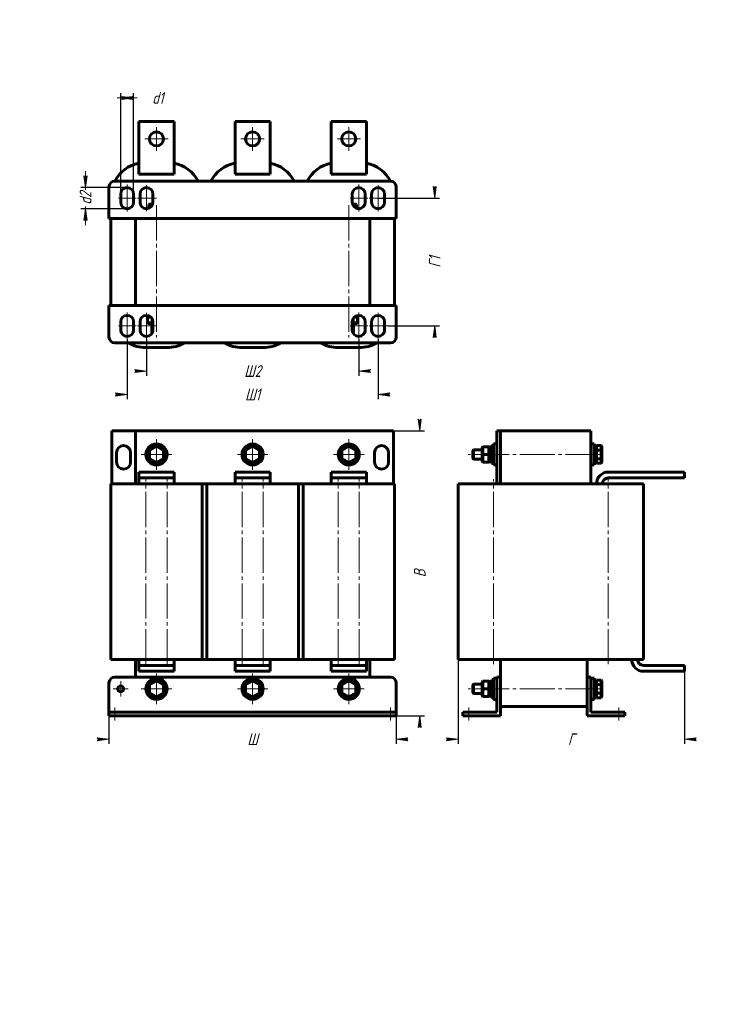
# Model space of a CAD drawing. Header units: millimetres. Extents: x 0 to 297, y 0 to 420.
import ezdxf

# ---------------------------------------------------------------- set-up
doc = ezdxf.new("R2010")
doc.units = ezdxf.units.MM
for name, pattern in [('K5LT_AXLED', [19.5, 15, -1.5, 1.5, -1.5]), ('K5LT_BASIC', [0]), ('K5LT_THIN', [0])]:
    doc.linetypes.add(name, pattern=pattern)
doc.layers.add('Системный слой', color=7, linetype='Continuous')
doc.styles.add('KDIMTEXTSTYLE', font='GOST_AU.SHX', dxfattribs={"width": 0.96, "oblique": 15, "height": 5})
doc.dimstyles.new('KDIMSTYLE (0.50)', dxfattribs={"dimtxt": 5, "dimasz": 1, "dimexe": 2, "dimexo": 0, "dimgap": 1, "dimtad": 1, "dimlfac": 2, "dimtxsty": 'KDIMTEXTSTYLE', "dimsah": 1, "dimcen": 0, "dimdle": 1, "dimadec": 0, "dimazin": 0, "dimtfac": 0.667, "dimtmove": 0, "dimatfit": 3, "dimfxl": 1, "dimtvp": 1, "dimtolj": 1, "dimtzin": 0, "dimarcsym": 0})

# ---------------------------------------------------------------- blocks, each defined once
blk = doc.blocks.new('U0')
at = {"layer": 'Системный слой', "color": 150, "linetype": 'K5LT_BASIC', "lineweight": 60, "true_color": 0x0080ff}
for p, q in [((77.8, 222.05), (79.8, 222.05)), ((118.8, 222.05), (120.8, 222.05))]:
    blk.add_line(p, q, dxfattribs=at)
blk = doc.blocks.new('U1')
at = {"layer": 'Системный слой', "color": 150, "linetype": 'K5LT_BASIC', "lineweight": 60, "true_color": 0x0080ff}
for start, end in [(150.0736, 209.9264), (90.0736, 149.9264), (30.0736, 89.9264), (0, 29.9264), (330.0736, 0), (210.0736, 269.9264), (270.0736, 329.9264)]:
    blk.add_arc((140.3, 134.55), 3.75, start, end, dxfattribs=at)
blk = doc.blocks.new('U2')
at = {"layer": 'Системный слой', "color": 150, "linetype": 'K5LT_BASIC', "lineweight": 60, "true_color": 0x0080ff}
for start, end in [(150.0736, 209.9264), (90.0736, 149.9264), (30.0736, 89.9264), (0, 29.9264), (330.0736, 0), (210.0736, 269.9264), (270.0736, 329.9264)]:
    blk.add_arc((99.3, 134.55), 3.75, start, end, dxfattribs=at)
blk = doc.blocks.new('U3')
at = {"layer": 'Системный слой', "color": 150, "linetype": 'K5LT_BASIC', "lineweight": 60, "true_color": 0x0080ff}
for start, end in [(150.0736, 209.9264), (90.0736, 149.9264), (30.0736, 89.9264), (0, 29.9264), (210.0736, 269.9264), (270.0736, 329.9264), (330.0736, 0)]:
    blk.add_arc((58.3, 234.55), 3.75, start, end, dxfattribs=at)
blk = doc.blocks.new('U4')
at = {"layer": 'Системный слой', "color": 150, "linetype": 'K5LT_BASIC', "lineweight": 60, "true_color": 0x0080ff}
for start, end in [(150.0736, 209.9264), (90.0736, 149.9264), (30.0736, 89.9264), (0, 29.9264), (210.0736, 269.9264), (270.0736, 329.9264), (330.0736, 0)]:
    blk.add_arc((99.3, 234.55), 3.75, start, end, dxfattribs=at)
blk = doc.blocks.new('U5')
at = {"layer": 'Системный слой', "color": 150, "linetype": 'K5LT_BASIC', "lineweight": 60, "true_color": 0x0080ff}
for start, end in [(150.0736, 209.9264), (90.0736, 149.9264), (30.0736, 89.9264), (0, 29.9264), (210.0736, 269.9264), (270.0736, 329.9264), (330.0736, 0)]:
    blk.add_arc((140.3, 234.55), 3.75, start, end, dxfattribs=at)
blk = doc.blocks.new('U6')
at = {"layer": 'Системный слой', "color": 150, "linetype": 'K5LT_BASIC', "lineweight": 60, "true_color": 0x0080ff}
for start, end in [(150.0736, 209.9264), (90.0736, 149.9264), (30.0736, 89.9264), (0, 29.9264), (330.0736, 0), (210.0736, 269.9264), (270.0736, 329.9264)]:
    blk.add_arc((58.3, 134.55), 3.75, start, end, dxfattribs=at)
blk = doc.blocks.new('U7')
at = {"layer": 'Системный слой', "color": 150, "linetype": 'K5LT_BASIC', "lineweight": 60, "true_color": 0x0080ff}
for p, q in [((77.8, 147.05), (79.8, 147.05)), ((118.8, 147.05), (120.8, 147.05))]:
    blk.add_line(p, q, dxfattribs=at)
blk = doc.blocks.new('U8')
at = {"layer": 'Системный слой', "color": 30, "linetype": 'K5LT_AXLED', "lineweight": 18, "true_color": 0xff8000}
for q in [(39.8, 134.55), (43.05, 137.8), (46.3, 134.55), (43.05, 131.3)]:
    blk.add_line((43.05, 134.55), q, dxfattribs=at)
blk = doc.blocks.new('U9')
at = {"layer": 'Системный слой', "color": 30, "linetype": 'K5LT_AXLED', "lineweight": 18, "true_color": 0xff8000}
for q in [(58.3, 141.05), (51.8, 134.55), (64.8, 134.55), (58.3, 128.05)]:
    blk.add_line((58.3, 134.55), q, dxfattribs=at)
blk = doc.blocks.new('U10')
at = {"layer": 'Системный слой', "color": 30, "linetype": 'K5LT_AXLED', "lineweight": 18, "true_color": 0xff8000}
for q in [(58.3, 241.05), (51.8, 234.55), (64.8, 234.55), (58.3, 228.05)]:
    blk.add_line((58.3, 234.55), q, dxfattribs=at)
blk = doc.blocks.new('U11')
at = {"layer": 'Системный слой', "color": 30, "linetype": 'K5LT_AXLED', "lineweight": 18, "true_color": 0xff8000}
for q in [(99.3, 141.05), (92.8, 134.55), (105.8, 134.55), (99.3, 128.05)]:
    blk.add_line((99.3, 134.55), q, dxfattribs=at)
blk = doc.blocks.new('U12')
at = {"layer": 'Системный слой', "color": 30, "linetype": 'K5LT_AXLED', "lineweight": 18, "true_color": 0xff8000}
for q in [(99.3, 241.05), (92.8, 234.55), (105.8, 234.55), (99.3, 228.05)]:
    blk.add_line((99.3, 234.55), q, dxfattribs=at)
blk = doc.blocks.new('U13')
at = {"layer": 'Системный слой', "color": 30, "linetype": 'K5LT_AXLED', "lineweight": 18, "true_color": 0xff8000}
for q in [(140.3, 141.05), (133.8, 134.55), (146.8, 134.55), (140.3, 128.05)]:
    blk.add_line((140.3, 134.55), q, dxfattribs=at)
blk = doc.blocks.new('U14')
at = {"layer": 'Системный слой', "color": 30, "linetype": 'K5LT_AXLED', "lineweight": 18, "true_color": 0xff8000}
for q in [(140.3, 241.05), (133.8, 234.55), (146.8, 234.55), (140.3, 228.05)]:
    blk.add_line((140.3, 234.55), q, dxfattribs=at)
blk = doc.blocks.new('KDIMARROW_01')
at = {"layer": 'Системный слой'}
blk.add_hatch(color=0, dxfattribs=at).paths.add_polyline_path([(0, 0), (-5, 0.66), (-4.5, 0), (-5, -0.66)])
at = {"layer": 'Системный слой', "color": 0, "linetype": 'K5LT_THIN', "lineweight": 18}
for p, q in [((-4.5, 0), (-5, 0.66)), ((-5, 0.66), (0, 0)), ((0, 0), (-5, -0.66)), ((-5, -0.66), (-4.5, 0)), ((0, 0), (-1, 0))]:
    blk.add_line(p, q, dxfattribs=at)
blk = doc.blocks.new('U15')
at = {"layer": 'Системный слой', "color": 150, "linetype": 'K5LT_BASIC', "lineweight": 60, "true_color": 0x0080ff}
for p, q in [((193.45, 134.55), (193.45, 136.55)), ((193.45, 132.55), (193.45, 134.55))]:
    blk.add_line(p, q, dxfattribs=at)
blk = doc.blocks.new('U16')
at = {"layer": 'Системный слой', "color": 150, "linetype": 'K5LT_BASIC', "lineweight": 60, "true_color": 0x0080ff}
for p, q in [((193.2, 134.55), (193.2, 136.3)), ((193.2, 132.8), (193.2, 134.55))]:
    blk.add_line(p, q, dxfattribs=at)
blk = doc.blocks.new('U17')
at = {"layer": 'Системный слой', "color": 150, "linetype": 'K5LT_BASIC', "lineweight": 60, "true_color": 0x0080ff}
for p, q in [((193.45, 234.55), (193.45, 236.55)), ((193.45, 232.55), (193.45, 234.55))]:
    blk.add_line(p, q, dxfattribs=at)
blk = doc.blocks.new('U18')
at = {"layer": 'Системный слой', "color": 150, "linetype": 'K5LT_BASIC', "lineweight": 60, "true_color": 0x0080ff}
for p, q in [((193.2, 234.55), (193.2, 236.3)), ((193.2, 232.8), (193.2, 234.55))]:
    blk.add_line(p, q, dxfattribs=at)
blk = doc.blocks.new('U19')
at = {"layer": 'Системный слой', "color": 30, "linetype": 'K5LT_AXLED', "lineweight": 18, "true_color": 0xff8000}
for q in [(58.3, 374.13), (53.3, 369.13), (63.3, 369.13), (58.3, 364.13)]:
    blk.add_line((58.3, 369.13), q, dxfattribs=at)
blk = doc.blocks.new('U20')
at = {"layer": 'Системный слой', "color": 30, "linetype": 'K5LT_AXLED', "lineweight": 18, "true_color": 0xff8000}
for q in [(99.3, 374.13), (94.3, 369.13), (104.3, 369.13), (99.3, 364.13)]:
    blk.add_line((99.3, 369.13), q, dxfattribs=at)
blk = doc.blocks.new('U21')
at = {"layer": 'Системный слой', "color": 30, "linetype": 'K5LT_AXLED', "lineweight": 18, "true_color": 0xff8000}
for q in [(140.3, 374.13), (135.3, 369.13), (145.3, 369.13), (140.3, 364.13)]:
    blk.add_line((140.3, 369.13), q, dxfattribs=at)
blk = doc.blocks.new('KDIMARROW_02')
at = {"layer": 'Системный слой'}
blk.add_hatch(color=0, dxfattribs=at).paths.add_polyline_path([(4.5, 0), (5, 0.66), (0, 0), (5, -0.66)])
at = {"layer": 'Системный слой', "color": 0, "linetype": 'K5LT_THIN', "lineweight": 18}
for p, q in [((0, 0), (-1, 0)), ((5, 0.66), (0, 0)), ((0, 0), (5, -0.66)), ((0, 0), (7, 0)), ((4.5, 0), (5, 0.66)), ((5, -0.66), (4.5, 0))]:
    blk.add_line(p, q, dxfattribs=at)

msp = doc.modelspace()

# ---------------------------------------------------------------- linework, layer by layer
at = {"layer": 'Системный слой', "color": 150, "linetype": 'K5LT_BASIC', "lineweight": 60, "true_color": 0x0080ff}
for p, q in [((50.8029, 359.1285), (50.8029, 376.6285)), ((50.8029, 376.6285), (65.8029, 376.6285)), ((65.8029, 376.6285), (65.8029, 359.1285)), ((91.8029, 359.1285), (91.8029, 376.6285)), ((91.8029, 376.6285), (106.8029, 376.6285)), ((106.8029, 376.6285), (106.8029, 359.1285)), ((132.8029, 359.1285), (132.8029, 376.6285)), ((132.8029, 376.6285), (147.8029, 376.6285)), ((147.8029, 376.6285), (147.8029, 359.1285)), ((50.8029, 354.1285), (50.8029, 359.1285)), ((65.8029, 359.1285), (65.8029, 354.1285)), ((91.8029, 354.1285), (91.8029, 359.1285)), ((106.8029, 359.1285), (106.8029, 354.1285)), ((132.8029, 354.1285), (132.8029, 359.1285)), ((147.8029, 359.1285), (147.8029, 354.1285)), ((65.8029, 354.1285), (50.8029, 354.1285)), ((106.8029, 354.1285), (91.8029, 354.1285)), ((147.8029, 354.1285), (132.8029, 354.1285)), ((38.0529, 335.1285), (38.0529, 348.6285)), ((40.5529, 351.1285), (158.0529, 351.1285)), ((160.5529, 348.6285), (160.5529, 335.1285)), ((43.0529, 342.1285), (43.0529, 345.6285)), ((48.5529, 345.6285), (48.5529, 342.1285)), ((51.3029, 342.1285), (51.3029, 345.6285)), ((56.8029, 345.6285), (56.8029, 342.1285)), ((141.8029, 342.1285), (141.8029, 345.6285)), ((147.3029, 345.6285), (147.3029, 342.1285)), ((150.0529, 342.1285), (150.0529, 345.6285)), ((155.5529, 345.6285), (155.5529, 342.1285)), ((55.0529, 341.1285), (55.3029, 341.3785)), ((55.0529, 339.5668), (55.0529, 341.1285)), ((55.0529, 341.1285), (56.6146, 341.1285)), ((55.3029, 341.3785), (56.6986, 341.3785)), ((141.9071, 341.3785), (143.3029, 341.3785)), ((141.9911, 341.1285), (143.5529, 341.1285)), ((143.5529, 341.1285), (143.3029, 341.3785)), ((143.5529, 339.5668), (143.5529, 341.1285)), ((160.5529, 335.1285), (38.0529, 335.1285)), ((38.8029, 298.1285), (38.8029, 335.1285)), ((49.3029, 298.1285), (49.3029, 335.1285)), ((149.3029, 335.1285), (149.3029, 298.1285)), ((159.8029, 335.1285), (159.8029, 298.1285)), ((38.0529, 298.1285), (160.5529, 298.1285)), ((38.0529, 284.6285), (38.0529, 298.1285)), ((160.5529, 298.1285), (160.5529, 284.6285)), ((43.0529, 287.6285), (43.0529, 291.1285)), ((48.5529, 291.1285), (48.5529, 287.6285)), ((51.3029, 287.6285), (51.3029, 291.1285)), ((54.5501, 293.1285), (54.8388, 293.3785)), ((54.5501, 290.6285), (54.5501, 293.1285)), ((54.5501, 293.1285), (55.9403, 293.1285)), ((54.5501, 290.6285), (56.4265, 290.6285)), ((54.5501, 290.6285), (54.8388, 290.3785)), ((54.8388, 293.3785), (55.634, 293.3785)), ((54.8388, 290.3785), (56.5708, 290.3785)), ((56.3029, 290.3785), (56.3029, 286.6285)), ((56.4265, 290.6285), (56.4265, 292.5172)), ((56.4265, 290.6285), (56.5708, 290.3785)), ((56.4265, 290.6285), (56.8029, 290.6285)), ((56.5708, 290.3785), (56.8029, 290.3785)), ((56.8029, 291.1285), (56.8029, 287.6285)), ((141.8029, 287.6285), (141.8029, 291.1285)), ((141.8029, 290.6285), (142.1793, 290.6285)), ((141.8029, 290.3785), (142.0349, 290.3785)), ((142.1793, 290.6285), (142.0349, 290.3785)), ((142.0349, 290.3785), (143.767, 290.3785)), ((142.1793, 290.6285), (142.1793, 292.5172)), ((142.1793, 290.6285), (144.0557, 290.6285)), ((142.3029, 290.3785), (142.3029, 286.6285)), ((142.6654, 293.1285), (144.0557, 293.1285)), ((142.9717, 293.3785), (143.767, 293.3785)), ((144.0557, 293.1285), (143.767, 293.3785)), ((144.0557, 290.6285), (143.767, 290.3785)), ((144.0557, 290.6285), (144.0557, 293.1285)), ((147.3029, 291.1285), (147.3029, 287.6285)), ((150.0529, 287.6285), (150.0529, 291.1285)), ((155.5529, 291.1285), (155.5529, 287.6285)), ((56.6146, 286.6285), (56.3029, 286.6285)), ((56.3029, 286.6285), (56.5193, 286.4122)), ((142.3029, 286.6285), (141.9911, 286.6285)), ((142.3029, 286.6285), (142.0865, 286.4122)), ((158.0529, 282.1285), (40.5529, 282.1285)), ((62.8029, 280.1285), (53.8029, 280.1285)), ((103.8029, 280.1285), (94.8029, 280.1285)), ((144.8029, 280.1285), (135.8029, 280.1285)), ((39.3029, 222.054), (39.3029, 244.554)), ((39.3029, 244.554), (49.3029, 244.554)), ((49.3029, 222.054), (49.3029, 244.554)), ((49.3029, 244.554), (159.3029, 244.554)), ((159.3029, 222.054), (159.3029, 244.554)), ((203.453, 244.554), (204.953, 244.554)), ((203.453, 222.054), (203.453, 244.554)), ((204.953, 222.054), (204.953, 244.554)), ((204.953, 244.554), (243.453, 244.554)), ((243.453, 222.054), (243.453, 244.554)), ((41.3029, 235.304), (41.3029, 231.304)), ((47.3029, 231.304), (47.3029, 235.304)), ((58.3029, 238.3067), (55.0529, 236.4304)), ((55.0529, 236.4304), (55.3029, 236.286)), ((55.0529, 236.4304), (55.0529, 232.6776)), ((58.3029, 238.0181), (55.3029, 236.286)), ((55.3029, 236.286), (55.3029, 232.8219)), ((58.3029, 238.3067), (58.3029, 238.0181)), ((61.5529, 236.4304), (58.3029, 238.3067)), ((61.3029, 236.286), (58.3029, 238.0181)), ((61.5529, 236.4304), (61.3029, 236.286)), ((61.3029, 232.8219), (61.3029, 236.286)), ((61.5529, 232.6776), (61.5529, 236.4304)), ((99.3029, 238.3067), (96.0529, 236.4304)), ((96.0529, 236.4304), (96.3029, 236.286)), ((96.0529, 236.4304), (96.0529, 232.6776)), ((99.3029, 238.0181), (96.3029, 236.286)), ((96.3029, 236.286), (96.3029, 232.8219)), ((99.3029, 238.3067), (99.3029, 238.0181)), ((102.5529, 236.4304), (99.3029, 238.3067)), ((102.3029, 236.286), (99.3029, 238.0181)), ((102.5529, 236.4304), (102.3029, 236.286)), ((102.3029, 232.8219), (102.3029, 236.286)), ((102.5529, 232.6776), (102.5529, 236.4304)), ((140.3029, 238.3067), (137.0529, 236.4304)), ((137.0529, 236.4304), (137.3029, 236.286)), ((137.0529, 236.4304), (137.0529, 232.6776)), ((140.3029, 238.0181), (137.3029, 236.286)), ((137.3029, 236.286), (137.3029, 232.8219)), ((140.3029, 238.3067), (140.3029, 238.0181)), ((143.5529, 236.4304), (140.3029, 238.3067)), ((143.3029, 236.286), (140.3029, 238.0181)), ((143.5529, 236.4304), (143.3029, 236.286)), ((143.3029, 232.8219), (143.3029, 236.286)), ((143.5529, 232.6776), (143.5529, 236.4304)), ((151.3029, 235.304), (151.3029, 231.304)), ((157.3029, 231.304), (157.3029, 235.304)), ((193.453, 236.554), (193.203, 236.304)), ((197.203, 236.554), (193.453, 236.554)), ((197.453, 237.804), (197.203, 237.554)), ((197.203, 237.554), (197.203, 234.554)), ((197.453, 237.804), (199.953, 237.804)), ((197.453, 237.804), (197.453, 234.554)), ((199.953, 237.804), (199.953, 234.554)), ((199.953, 237.804), (200.203, 237.554)), ((200.203, 237.554), (200.203, 234.554)), ((201.203, 238.304), (201.203, 230.804)), ((201.203, 238.304), (201.953, 238.304)), ((201.953, 239.054), (201.953, 230.054)), ((201.953, 239.054), (203.453, 239.054)), ((243.453, 239.054), (244.953, 239.054)), ((244.953, 239.054), (244.953, 230.054)), ((244.953, 238.304), (245.703, 238.304)), ((245.953, 238.3067), (245.703, 238.0181)), ((245.703, 238.304), (245.703, 230.804)), ((245.953, 236.4304), (245.703, 236.286)), ((245.953, 238.3067), (247.953, 238.3067)), ((245.953, 238.3067), (245.953, 236.4304)), ((245.953, 236.4304), (247.953, 236.4304)), ((245.953, 236.4304), (245.953, 232.6776)), ((247.953, 238.3067), (248.203, 238.0181)), ((247.953, 238.3067), (247.953, 236.4304)), ((247.953, 236.4304), (248.203, 236.286)), ((247.953, 236.4304), (247.953, 232.6776)), ((248.203, 238.0181), (248.203, 236.286)), ((248.203, 236.286), (248.203, 232.8219)), ((55.0529, 232.6776), (55.3029, 232.8219)), ((55.0529, 232.6776), (58.3029, 230.8012)), ((55.3029, 232.8219), (58.3029, 231.0899)), ((58.3029, 231.0899), (61.3029, 232.8219)), ((58.3029, 230.8012), (61.5529, 232.6776)), ((58.3029, 230.8012), (58.3029, 231.0899)), ((61.5529, 232.6776), (61.3029, 232.8219)), ((96.0529, 232.6776), (96.3029, 232.8219)), ((96.0529, 232.6776), (99.3029, 230.8012)), ((96.3029, 232.8219), (99.3029, 231.0899)), ((99.3029, 231.0899), (102.3029, 232.8219)), ((99.3029, 230.8012), (102.5529, 232.6776)), ((99.3029, 230.8012), (99.3029, 231.0899)), ((102.5529, 232.6776), (102.3029, 232.8219)), ((137.0529, 232.6776), (137.3029, 232.8219)), ((137.0529, 232.6776), (140.3029, 230.8012)), ((137.3029, 232.8219), (140.3029, 231.0899)), ((140.3029, 231.0899), (143.3029, 232.8219)), ((140.3029, 230.8012), (143.5529, 232.6776)), ((140.3029, 230.8012), (140.3029, 231.0899)), ((143.5529, 232.6776), (143.3029, 232.8219)), ((193.453, 232.554), (193.203, 232.804)), ((197.203, 232.554), (193.453, 232.554)), ((197.203, 234.554), (197.203, 231.554)), ((197.453, 234.554), (197.203, 234.554)), ((197.453, 231.304), (197.203, 231.554)), ((197.453, 234.554), (199.953, 234.554)), ((197.453, 234.554), (197.453, 231.304)), ((197.453, 231.304), (199.953, 231.304)), ((199.953, 234.554), (199.953, 231.304)), ((199.953, 234.554), (200.203, 234.554)), ((199.953, 231.304), (200.203, 231.554)), ((200.203, 234.554), (200.203, 231.554)), ((245.953, 232.6776), (245.703, 232.8219)), ((245.953, 230.8012), (245.703, 231.0899)), ((245.953, 232.6776), (247.953, 232.6776)), ((245.953, 232.6776), (245.953, 230.8012)), ((247.953, 232.6776), (248.203, 232.8219)), ((247.953, 232.6776), (247.953, 230.8012)), ((247.953, 230.8012), (248.203, 231.0899)), ((248.203, 232.8219), (248.203, 231.0899)), ((50.8029, 224.554), (50.8029, 227.054)), ((50.8029, 227.054), (65.8029, 227.054)), ((65.8029, 224.554), (65.8029, 227.054)), ((91.8029, 224.554), (91.8029, 227.054)), ((91.8029, 227.054), (106.8029, 227.054)), ((106.8029, 224.554), (106.8029, 227.054)), ((132.8029, 224.554), (132.8029, 227.054)), ((132.8029, 227.054), (147.8029, 227.054)), ((147.8029, 224.554), (147.8029, 227.054)), ((201.203, 230.804), (201.953, 230.804)), ((201.953, 230.054), (203.453, 230.054)), ((243.453, 230.054), (244.953, 230.054)), ((244.953, 230.804), (245.703, 230.804)), ((245.953, 230.8012), (247.953, 230.8012)), ((250.953, 227.054), (283.453, 227.054)), ((283.453, 224.554), (283.453, 227.054)), ((50.8029, 224.554), (65.8029, 224.554)), ((50.8029, 222.054), (50.8029, 224.554)), ((65.8029, 224.554), (65.8029, 222.054)), ((91.8029, 224.554), (106.8029, 224.554)), ((91.8029, 222.054), (91.8029, 224.554)), ((106.8029, 224.554), (106.8029, 222.054)), ((132.8029, 224.554), (147.8029, 224.554)), ((132.8029, 222.054), (132.8029, 224.554)), ((147.8029, 224.554), (147.8029, 222.054)), ((250.953, 224.554), (283.453, 224.554)), ((38.8029, 222.054), (53.8029, 222.054)), ((38.8029, 147.054), (38.8029, 222.054)), ((53.8029, 222.054), (62.8029, 222.054)), ((62.8029, 222.054), (77.8029, 222.054)), ((77.8029, 147.054), (77.8029, 222.054)), ((79.8029, 222.054), (94.8029, 222.054)), ((79.8029, 147.054), (79.8029, 222.054)), ((94.8029, 222.054), (103.8029, 222.054)), ((103.8029, 222.054), (118.8029, 222.054)), ((118.8029, 147.054), (118.8029, 222.054)), ((120.8029, 222.054), (135.8029, 222.054)), ((120.8029, 147.054), (120.8029, 222.054)), ((135.8029, 222.054), (144.8029, 222.054)), ((144.8029, 222.054), (159.8029, 222.054)), ((159.8029, 147.054), (159.8029, 222.054)), ((186.953, 222.054), (201.953, 222.054)), ((186.953, 147.054), (186.953, 222.054)), ((201.953, 222.054), (250.953, 222.054)), ((250.953, 222.054), (265.953, 222.054)), ((265.953, 147.054), (265.953, 222.054)), ((38.8029, 147.054), (53.8029, 147.054)), ((49.3029, 139.554), (49.3029, 147.054)), ((50.8029, 144.554), (50.8029, 147.054)), ((53.8029, 147.054), (62.8029, 147.054)), ((62.8029, 147.054), (77.8029, 147.054)), ((65.8029, 147.054), (65.8029, 144.554)), ((79.8029, 147.054), (94.8029, 147.054)), ((91.8029, 144.554), (91.8029, 147.054)), ((94.8029, 147.054), (103.8029, 147.054)), ((103.8029, 147.054), (118.8029, 147.054)), ((106.8029, 147.054), (106.8029, 144.554)), ((120.8029, 147.054), (135.8029, 147.054)), ((132.8029, 144.554), (132.8029, 147.054)), ((135.8029, 147.054), (144.8029, 147.054)), ((144.8029, 147.054), (159.8029, 147.054)), ((147.8029, 147.054), (147.8029, 144.554)), ((149.3029, 139.554), (149.3029, 147.054)), ((186.953, 147.054), (201.953, 147.054)), ((201.953, 147.054), (250.953, 147.054)), ((204.953, 139.554), (204.953, 147.054)), ((241.953, 139.554), (241.953, 147.054)), ((250.953, 147.054), (265.953, 147.054)), ((50.8029, 144.554), (65.8029, 144.554)), ((50.8029, 142.054), (50.8029, 144.554)), ((65.8029, 142.054), (65.8029, 144.554)), ((91.8029, 144.554), (106.8029, 144.554)), ((91.8029, 142.054), (91.8029, 144.554)), ((106.8029, 142.054), (106.8029, 144.554)), ((132.8029, 144.554), (147.8029, 144.554)), ((132.8029, 142.054), (132.8029, 144.554)), ((147.8029, 142.054), (147.8029, 144.554)), ((265.953, 144.554), (283.453, 144.554)), ((283.453, 142.054), (283.453, 144.554)), ((40.5529, 139.554), (158.0529, 139.554)), ((50.8029, 142.054), (65.8029, 142.054)), ((91.8029, 142.054), (106.8029, 142.054)), ((132.8029, 142.054), (147.8029, 142.054)), ((201.953, 139.054), (201.953, 130.054)), ((201.953, 139.054), (203.453, 139.054)), ((203.453, 139.554), (204.953, 139.554)), ((203.453, 137.054), (203.453, 139.554)), ((204.953, 139.554), (204.953, 137.054)), ((241.953, 137.054), (241.953, 139.554)), ((241.953, 139.554), (243.453, 139.554)), ((243.453, 139.554), (243.453, 137.054)), ((243.453, 139.054), (244.953, 139.054)), ((244.953, 139.054), (244.953, 130.054)), ((265.953, 142.054), (283.453, 142.054)), ((38.0529, 124.554), (38.0529, 137.054)), ((58.3029, 138.3067), (55.0529, 136.4304)), ((55.0529, 136.4304), (55.3029, 136.286)), ((55.0529, 136.4304), (55.0529, 132.6776)), ((58.3029, 138.0181), (55.3029, 136.286)), ((55.3029, 136.286), (55.3029, 132.8219)), ((58.3029, 138.3067), (58.3029, 138.0181)), ((61.5529, 136.4304), (58.3029, 138.3067)), ((61.3029, 136.286), (58.3029, 138.0181)), ((61.5529, 136.4304), (61.3029, 136.286)), ((61.3029, 132.8219), (61.3029, 136.286)), ((61.5529, 132.6776), (61.5529, 136.4304)), ((99.3029, 138.3067), (96.0529, 136.4304)), ((96.0529, 136.4304), (96.3029, 136.286)), ((96.0529, 136.4304), (96.0529, 132.6776)), ((99.3029, 138.0181), (96.3029, 136.286)), ((96.3029, 136.286), (96.3029, 132.8219)), ((99.3029, 138.3067), (99.3029, 138.0181)), ((102.5529, 136.4304), (99.3029, 138.3067)), ((102.3029, 136.286), (99.3029, 138.0181)), ((102.5529, 136.4304), (102.3029, 136.286)), ((102.3029, 132.8219), (102.3029, 136.286)), ((102.5529, 132.6776), (102.5529, 136.4304)), ((140.3029, 138.3067), (137.0529, 136.4304)), ((137.0529, 136.4304), (137.3029, 136.286)), ((137.0529, 136.4304), (137.0529, 132.6776)), ((140.3029, 138.0181), (137.3029, 136.286)), ((137.3029, 136.286), (137.3029, 132.8219)), ((140.3029, 138.3067), (140.3029, 138.0181)), ((143.5529, 136.4304), (140.3029, 138.3067)), ((143.3029, 136.286), (140.3029, 138.0181)), ((143.5529, 136.4304), (143.3029, 136.286)), ((143.3029, 132.8219), (143.3029, 136.286)), ((143.5529, 132.6776), (143.5529, 136.4304)), ((160.5529, 124.554), (160.5529, 137.054)), ((193.453, 136.554), (193.203, 136.304)), ((197.203, 136.554), (193.453, 136.554)), ((197.453, 137.804), (197.203, 137.554)), ((197.203, 137.554), (197.203, 134.554)), ((197.203, 134.554), (197.203, 131.554)), ((197.453, 134.554), (197.203, 134.554)), ((197.453, 137.804), (199.953, 137.804)), ((197.453, 137.804), (197.453, 134.554)), ((197.453, 134.554), (199.953, 134.554)), ((197.453, 134.554), (197.453, 131.304)), ((199.953, 137.804), (199.953, 134.554)), ((199.953, 137.804), (200.203, 137.554)), ((199.953, 134.554), (199.953, 131.304)), ((199.953, 134.554), (200.203, 134.554)), ((200.203, 137.554), (200.203, 134.554)), ((200.203, 134.554), (200.203, 131.554)), ((201.203, 138.304), (201.203, 130.804)), ((201.203, 138.304), (201.953, 138.304)), ((203.453, 124.554), (203.453, 137.054)), ((204.953, 123.054), (204.953, 137.054)), ((241.953, 123.054), (241.953, 137.054)), ((243.453, 124.554), (243.453, 137.054)), ((244.953, 138.304), (245.703, 138.304)), ((245.953, 138.3067), (245.703, 138.0181)), ((245.703, 138.304), (245.703, 130.804)), ((245.953, 136.4304), (245.703, 136.286)), ((245.953, 138.3067), (247.953, 138.3067)), ((245.953, 138.3067), (245.953, 136.4304)), ((245.953, 136.4304), (247.953, 136.4304)), ((245.953, 136.4304), (245.953, 132.6776)), ((247.953, 138.3067), (248.203, 138.0181)), ((247.953, 138.3067), (247.953, 136.4304)), ((247.953, 136.4304), (248.203, 136.286)), ((247.953, 136.4304), (247.953, 132.6776)), ((248.203, 138.0181), (248.203, 136.286)), ((248.203, 136.286), (248.203, 132.8219)), ((55.0529, 132.6776), (55.3029, 132.8219)), ((55.0529, 132.6776), (58.3029, 130.8012)), ((55.3029, 132.8219), (58.3029, 131.0899)), ((58.3029, 131.0899), (61.3029, 132.8219)), ((58.3029, 130.8012), (61.5529, 132.6776)), ((58.3029, 130.8012), (58.3029, 131.0899)), ((61.5529, 132.6776), (61.3029, 132.8219)), ((96.0529, 132.6776), (96.3029, 132.8219)), ((96.0529, 132.6776), (99.3029, 130.8012)), ((96.3029, 132.8219), (99.3029, 131.0899)), ((99.3029, 131.0899), (102.3029, 132.8219)), ((99.3029, 130.8012), (102.5529, 132.6776)), ((99.3029, 130.8012), (99.3029, 131.0899)), ((102.5529, 132.6776), (102.3029, 132.8219)), ((137.0529, 132.6776), (137.3029, 132.8219)), ((137.0529, 132.6776), (140.3029, 130.8012)), ((137.3029, 132.8219), (140.3029, 131.0899)), ((140.3029, 131.0899), (143.3029, 132.8219)), ((140.3029, 130.8012), (143.5529, 132.6776)), ((140.3029, 130.8012), (140.3029, 131.0899)), ((143.5529, 132.6776), (143.3029, 132.8219)), ((193.453, 132.554), (193.203, 132.804)), ((197.203, 132.554), (193.453, 132.554)), ((197.453, 131.304), (197.203, 131.554)), ((197.453, 131.304), (199.953, 131.304)), ((199.953, 131.304), (200.203, 131.554)), ((201.203, 130.804), (201.953, 130.804)), ((244.953, 130.804), (245.703, 130.804)), ((245.953, 132.6776), (245.703, 132.8219)), ((245.953, 130.8012), (245.703, 131.0899)), ((245.953, 132.6776), (247.953, 132.6776)), ((245.953, 132.6776), (245.953, 130.8012)), ((245.953, 130.8012), (247.953, 130.8012)), ((247.953, 132.6776), (248.203, 132.8219)), ((247.953, 132.6776), (247.953, 130.8012)), ((247.953, 130.8012), (248.203, 131.0899)), ((248.203, 132.8219), (248.203, 131.0899)), ((201.953, 130.054), (203.453, 130.054)), ((204.953, 127.054), (241.953, 127.054)), ((243.453, 130.054), (244.953, 130.054)), ((38.0529, 123.054), (38.0529, 124.554)), ((38.0529, 124.554), (40.5529, 124.554)), ((38.0529, 123.054), (40.5529, 123.054)), ((40.5529, 124.554), (158.0529, 124.554)), ((40.5529, 123.054), (158.0529, 123.054)), ((158.0529, 124.554), (160.5529, 124.554)), ((158.0529, 123.054), (160.5529, 123.054)), ((160.5529, 123.054), (160.5529, 124.554)), ((188.953, 123.054), (188.953, 124.554)), ((188.953, 124.554), (191.453, 124.554)), ((188.953, 123.054), (191.453, 123.054)), ((191.453, 124.554), (203.453, 124.554)), ((191.453, 123.054), (204.953, 123.054)), ((241.953, 123.054), (255.453, 123.054)), ((243.453, 124.554), (255.453, 124.554)), ((255.453, 124.554), (257.953, 124.554)), ((255.453, 123.054), (257.953, 123.054)), ((257.953, 123.054), (257.953, 124.554))]:
    msp.add_line(p, q, dxfattribs=at)
at = {"layer": 'Системный слой', "color": 30, "linetype": 'K5LT_AXLED', "lineweight": 18, "true_color": 0xff8000}
for p, q in [((45.8029, 349.6326), (45.8029, 338.1376)), ((54.0529, 349.4449), (54.0529, 338.2784)), ((144.5529, 349.6326), (144.5529, 338.1376)), ((152.8029, 349.4449), (152.8029, 338.2784)), ((42.1674, 343.8785), (49.6274, 343.8785)), ((50.2843, 343.8785), (58.3543, 343.8785)), ((58.3029, 340.8785), (58.3029, 284.3785)), ((140.3029, 340.8785), (140.3029, 284.3785)), ((140.9174, 343.8785), (148.3774, 343.8785)), ((149.0343, 343.8785), (157.1043, 343.8785)), ((45.8029, 295.1326), (45.8029, 283.6376)), ((54.0529, 294.9449), (54.0529, 283.7784)), ((144.5529, 295.1326), (144.5529, 283.6376)), ((152.8029, 294.9449), (152.8029, 283.7784)), ((42.1674, 289.3785), (49.6274, 289.3785)), ((50.2843, 289.3785), (58.3543, 289.3785)), ((140.9174, 289.3785), (148.3774, 289.3785)), ((149.0343, 289.3785), (157.1043, 289.3785)), ((247.703, 234.554), (191.203, 234.554)), ((199.203, 234.554), (201.953, 234.554)), ((201.953, 234.554), (205.453, 234.554)), ((241.453, 234.554), (244.953, 234.554)), ((244.953, 234.554), (247.703, 234.554)), ((53.8029, 145.054), (53.8029, 224.054)), ((62.8029, 145.054), (62.8029, 224.054)), ((94.8029, 145.054), (94.8029, 224.054)), ((103.8029, 145.054), (103.8029, 224.054)), ((135.8029, 145.054), (135.8029, 224.054)), ((144.8029, 145.054), (144.8029, 224.054)), ((201.953, 145.054), (201.953, 224.054)), ((250.953, 145.054), (250.953, 224.054)), ((247.703, 134.554), (191.203, 134.554)), ((199.203, 134.554), (201.953, 134.554)), ((201.953, 134.554), (205.453, 134.554)), ((241.453, 134.554), (244.953, 134.554)), ((244.953, 134.554), (247.703, 134.554)), ((40.5529, 121.054), (40.5529, 126.554)), ((158.0529, 121.054), (158.0529, 126.554)), ((191.453, 121.054), (191.453, 126.554)), ((255.453, 121.054), (255.453, 126.554))]:
    msp.add_line(p, q, dxfattribs=at)
at = {"layer": 'Системный слой', "color": 150, "linetype": 'K5LT_BASIC', "lineweight": 60, "true_color": 0x0080ff}
for centre, radius in [((58.3029, 369.1285), 3), ((99.3029, 369.1285), 3), ((140.3029, 369.1285), 3), ((58.3029, 234.554), 4.5), ((99.3029, 234.554), 4.5), ((140.3029, 234.554), 4.5), ((58.3029, 134.554), 4.5), ((99.3029, 134.554), 4.5), ((140.3029, 134.554), 4.5), ((43.0529, 134.554), 1.25)]:
    msp.add_circle(centre, radius, dxfattribs=at)
for centre, radius, start, end in [((53.8029, 344.1285), 15, 101.536959, 152.182097), ((62.8029, 344.1285), 15, 27.818139, 78.463041), ((94.8029, 344.1285), 15, 101.536959, 152.181861), ((103.8029, 344.1285), 15, 27.818139, 78.463041), ((135.8029, 344.1285), 15, 101.536959, 152.181861), ((144.8029, 344.1285), 15, 27.817903, 78.463041), ((40.5529, 348.6285), 2.5, 90, 180), ((158.0529, 348.6285), 2.5, 0, 90), ((45.8029, 345.6285), 2.75, 0, 180), ((54.0529, 345.6285), 2.75, 0, 180), ((144.5529, 345.6285), 2.75, 0, 180), ((152.8029, 345.6285), 2.75, 0, 180), ((45.8029, 342.1285), 2.75, 180, 0), ((54.0529, 342.1285), 2.75, 180, 0), ((144.5529, 342.1285), 2.75, 180, 0), ((152.8029, 342.1285), 2.75, 180, 0), ((45.8029, 291.1285), 2.75, 0, 180), ((54.0529, 291.1285), 2.75, 0, 180), ((55.5529, 293.8785), 0.5, 204.33734, 270), ((144.5529, 291.1285), 2.75, 0, 180), ((143.0529, 293.8785), 0.5, 270, 335.66266), ((152.8029, 291.1285), 2.75, 0, 180), ((45.8029, 287.6285), 2.75, 180, 0), ((54.0529, 287.6285), 2.75, 180, 0), ((144.5529, 287.6285), 2.75, 180, 0), ((152.8029, 287.6285), 2.75, 180, 0), ((40.5529, 284.6285), 2.5, 180, 270), ((53.8029, 295.1285), 15, 240.073565, 270), ((62.8029, 295.1285), 15, 270, 299.926435), ((94.8029, 295.1285), 15, 240.073565, 270), ((103.8029, 295.1285), 15, 270, 299.926435), ((135.8029, 295.1285), 15, 240.073565, 270), ((144.8029, 295.1285), 15, 270, 299.926435), ((158.0529, 284.6285), 2.5, 270, 0), ((44.3029, 235.304), 3, 0, 180), ((154.3029, 235.304), 3, 0, 180), ((44.3029, 231.304), 3, 180, 0), ((154.3029, 231.304), 3, 180, 0), ((200.703, 231.804), 0.5, 180, 0), ((250.953, 222.054), 5, 90, 180), ((250.953, 222.054), 2.5, 90, 180), ((265.953, 147.054), 5, 180, 270), ((265.953, 147.054), 2.5, 180, 270), ((40.5529, 137.054), 2.5, 90, 180), ((158.0529, 137.054), 2.5, 0, 90), ((200.703, 131.804), 0.5, 180, 0)]:
    msp.add_arc(centre, radius, start, end, dxfattribs=at)
for points in [[(201.203, 237.3011), (201.203, 237.3116), (201.2023, 237.3326), (201.1984, 237.3743), (201.1886, 237.4258), (201.1692, 237.4857), (201.1424, 237.5427), (201.1087, 237.5958), (201.0687, 237.6444), (201.0228, 237.6875), (200.972, 237.7245), (200.9169, 237.7549), (200.8584, 237.7782), (200.7975, 237.7939), (200.7453, 237.8006), (200.703, 237.8019), (200.6709, 237.8009), (200.6394, 237.7978), (200.5981, 237.7912), (200.5475, 237.7782), (200.4891, 237.7549), (200.434, 237.7245), (200.3832, 237.6875), (200.3511, 237.6573), (200.334, 237.6389), (200.3284, 237.6327), (200.3189, 237.6217), (200.3083, 237.6086), (200.2883, 237.5818), (200.2636, 237.5427), (200.2368, 237.4857), (200.2174, 237.4258), (200.2076, 237.3743), (200.2036, 237.3326), (200.203, 237.3116), (200.203, 237.3011)], [(201.203, 237.3011), (201.203, 237.3116), (201.2023, 237.3326), (201.1984, 237.3743), (201.1886, 237.4258), (201.1692, 237.4857), (201.1424, 237.5427), (201.1087, 237.5958), (201.0687, 237.6444), (201.0228, 237.6875), (200.972, 237.7245), (200.9169, 237.7549), (200.8584, 237.7782), (200.7975, 237.7939), (200.7453, 237.8006), (200.703, 237.8019), (200.6709, 237.8009), (200.6394, 237.7978), (200.5981, 237.7912), (200.5475, 237.7782), (200.4891, 237.7549), (200.434, 237.7245), (200.3832, 237.6875), (200.3511, 237.6573), (200.334, 237.6389), (200.3284, 237.6327), (200.3189, 237.6217), (200.3083, 237.6086), (200.2883, 237.5818), (200.2636, 237.5427), (200.2368, 237.4857), (200.2174, 237.4258), (200.2076, 237.3743), (200.2036, 237.3326), (200.203, 237.3116), (200.203, 237.3011)], [(201.203, 137.3011), (201.203, 137.3116), (201.2023, 137.3326), (201.1984, 137.3743), (201.1886, 137.4258), (201.1692, 137.4857), (201.1424, 137.5427), (201.1087, 137.5958), (201.0687, 137.6444), (201.0228, 137.6875), (200.972, 137.7245), (200.9169, 137.7549), (200.8584, 137.7782), (200.7975, 137.7939), (200.7453, 137.8006), (200.703, 137.8019), (200.6709, 137.8009), (200.6394, 137.7978), (200.5981, 137.7912), (200.5475, 137.7782), (200.4891, 137.7549), (200.434, 137.7245), (200.3832, 137.6875), (200.3511, 137.6573), (200.334, 137.6389), (200.3284, 137.6327), (200.3189, 137.6217), (200.3083, 137.6086), (200.2883, 137.5818), (200.2636, 137.5427), (200.2368, 137.4857), (200.2174, 137.4258), (200.2076, 137.3743), (200.2036, 137.3326), (200.203, 137.3116), (200.203, 137.3011)], [(201.203, 137.3011), (201.203, 137.3116), (201.2023, 137.3326), (201.1984, 137.3743), (201.1886, 137.4258), (201.1692, 137.4857), (201.1424, 137.5427), (201.1087, 137.5958), (201.0687, 137.6444), (201.0228, 137.6875), (200.972, 137.7245), (200.9169, 137.7549), (200.8584, 137.7782), (200.7975, 137.7939), (200.7453, 137.8006), (200.703, 137.8019), (200.6709, 137.8009), (200.6394, 137.7978), (200.5981, 137.7912), (200.5475, 137.7782), (200.4891, 137.7549), (200.434, 137.7245), (200.3832, 137.6875), (200.3511, 137.6573), (200.334, 137.6389), (200.3284, 137.6327), (200.3189, 137.6217), (200.3083, 137.6086), (200.2883, 137.5818), (200.2636, 137.5427), (200.2368, 137.4857), (200.2174, 137.4258), (200.2076, 137.3743), (200.2036, 137.3326), (200.203, 137.3116), (200.203, 137.3011)]]:
    msp.add_open_spline(points, degree=3, knots=[0, 0, 0, 0, 0.51974267, 1.03948534, 2.07894145, 3.11834293, 4.15767074, 5.19691237, 6.23606167, 7.27511847, 8.31408793, 9.35297983, 10.39180779, 11.43058838, 12.46934035, 13, 13.53065965, 14.0613193, 14.56941162, 15.60816359, 16.64691556, 17.68563891, 18.72425766, 19.76260324, 19.86650892, 19.97042385, 20.17690937, 20.58988041, 20.80308763, 21.84223694, 22.88138624, 23.92044322, 24.95922937, 25.47961468, 26, 26, 26, 26], dxfattribs=at)

# ---------------------------------------------------------------- block references
at = {"layer": 'Системный слой'}
for name in ['U19', 'U20', 'U21', 'U10', 'U12', 'U14', 'U3', 'U4', 'U5', 'U18', 'U17', 'U0', 'U7', 'U9', 'U11', 'U13', 'U8', 'U6', 'U2', 'U1', 'U16', 'U15']:
    msp.add_blockref(name, (0, 0), dxfattribs=at)

# ---------------------------------------------------------------- dimensions: what is measured, and where the dimension line sits
at = {"layer": 'Системный слой', "color": 7}
for base, p1, p2, location, text, override in [((43.0529, 386.6285), (48.5529, 343.8785), (43.0529, 343.8785), (58.9153, 386.6285), '\\H5.0;\\W0.965;\\Q15;\\H5.0;\\W0.965;\\Q15;\\Q15;d1', {"dimexo": 0, "dimblk1": 'KDIMARROW_02', "dimblk2": 'KDIMARROW_02', "dimse1": 0, "dimse2": 0, "dimclrt": 7, "dimtolj": 1}), ((45.8029, 260.1285), (152.8029, 283.7784), (45.8029, 283.6376), (99.3029, 260.1285), '\\H5.0;\\W0.965;\\Q15;\\H5.0;\\W0.965;\\Q15;\\Q15;Ш1', {"dimexo": 0, "dimblk1": 'KDIMARROW_01', "dimblk2": 'KDIMARROW_01', "dimse1": 0, "dimse2": 0, "dimclrt": 7, "dimtolj": 1}), ((54.0529, 270.1285), (144.5529, 283.6376), (54.0529, 283.7784), (99.3029, 270.1285), '\\H5.0;\\W0.965;\\Q15;\\H5.0;\\W0.965;\\Q15;\\Q15;Ш2', {"dimexo": 0, "dimblk1": 'KDIMARROW_01', "dimblk2": 'KDIMARROW_01', "dimse1": 0, "dimse2": 0, "dimclrt": 7, "dimtolj": 1}), ((186.953, 113.054), (283.453, 142.054), (186.953, 147.054), (235.203, 113.054), '\\H5.0;\\W0.965;\\Q15;\\H5.0;\\W0.965;\\Q15;\\Q15;Г', {"dimexo": 0, "dimblk1": 'KDIMARROW_01', "dimblk2": 'KDIMARROW_01', "dimse1": 0, "dimse2": 0, "dimclrt": 7, "dimtolj": 1}), ((38.0529, 113.054), (160.5529, 130.804), (38.0529, 124.554), (99.3029, 113.054), '\\H5.0;\\W0.965;\\Q15;\\H5.0;\\W0.965;\\Q15;\\Q15;Ш', {"dimexo": 0, "dimblk1": 'KDIMARROW_01', "dimblk2": 'KDIMARROW_01', "dimse1": 0, "dimse2": 0, "dimclrt": 7, "dimtolj": 1})]:
    msp.add_linear_dim(base=base, p1=p1, p2=p2, location=location, text=text, dimstyle='KDIMSTYLE (0.50)', override=override, dxfattribs=at).render()
for base, p1, p2, location, text, override in [((28.0529, 348.3785), (45.8029, 339.3785), (45.8029, 348.3785), (28.0529, 343.8785), '\\H5.0;\\W0.965;\\Q15;\\H5.0;\\W0.965;\\Q15;\\Q15;d2', {"dimexo": 0, "dimblk1": 'KDIMARROW_02', "dimblk2": 'KDIMARROW_02', "dimse1": 0, "dimse2": 0, "dimclrt": 7, "dimtolj": 1}), ((176.953, 289.3785), (153.0693, 343.8785), (157.1043, 289.3785), (176.953, 316.6285), '\\H5.0;\\W0.965;\\Q15;\\H5.0;\\W0.965;\\Q15;\\Q15;Г1', {"dimexo": 0, "dimblk1": 'KDIMARROW_01', "dimblk2": 'KDIMARROW_01', "dimse1": 0, "dimse2": 0, "dimclrt": 7, "dimtolj": 1}), ((170.5529, 123.054), (159.3029, 244.554), (158.0529, 123.054), (170.5529, 183.804), '\\H5.0;\\W0.965;\\Q15;\\H5.0;\\W0.965;\\Q15;\\Q15;В', {"dimexo": 0, "dimblk1": 'KDIMARROW_01', "dimblk2": 'KDIMARROW_01', "dimse1": 0, "dimse2": 0, "dimclrt": 7, "dimtolj": 1})]:
    msp.add_linear_dim(base=base, p1=p1, p2=p2, angle=90, location=location, text=text, dimstyle='KDIMSTYLE (0.50)', override=override, dxfattribs=at).render()

doc.saveas('drawing.dxf')
